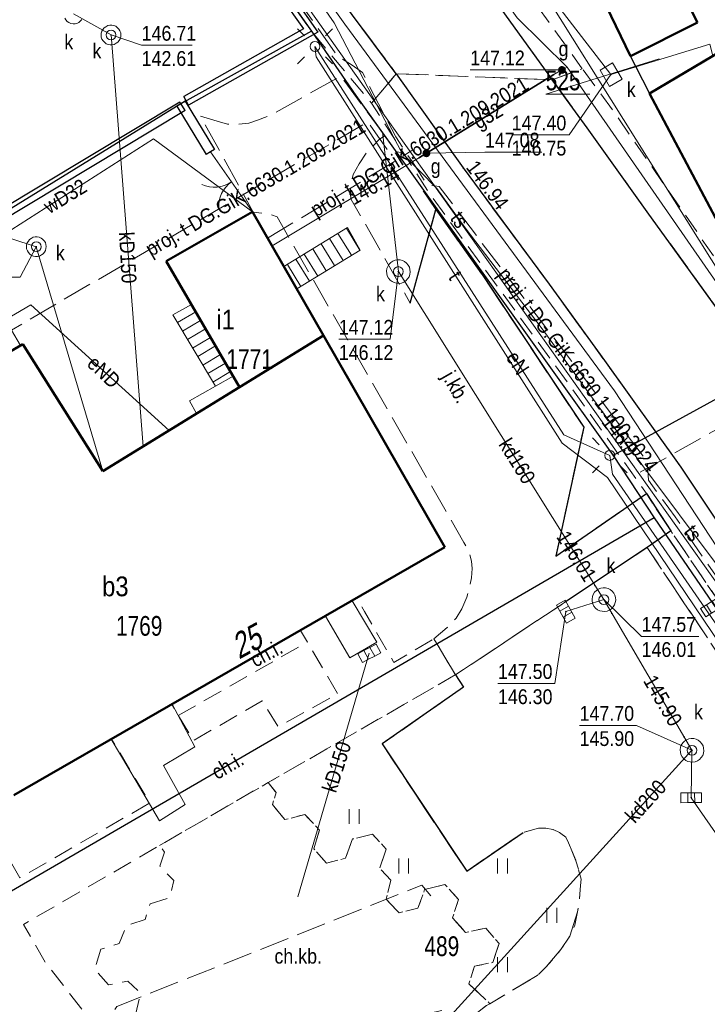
# Model space of a CAD drawing. Header units: metres. Extents: x 5552311 to 5555313, y 5709371 to 5712599.
# Tile 11 of 71: x 5554403 to 5554437, y 5710538 to 5710587. Entities that reach past the tile are written whole.
import ezdxf
from ezdxf.enums import TextEntityAlignment as Align

# ---------------------------------------------------------------- set-up
doc = ezdxf.new("R2010")
doc.units = ezdxf.units.M
doc.header["$MEASUREMENT"] = 0
for name, pattern in [('1.0_0.5', [1.5, 1, -0.5]), ('1.5_0.5', [2, 1.5, -0.5]), ('otob_500', [0])]:
    doc.linetypes.add(name, pattern=pattern)
doc.layers.get('0').update_dxf_attribs({"color": 2, "linetype": 'CONTINUOUS', "lineweight": 5})
for name, color, linetype in [('203-punkt graniczny', 7, 'CONTINUOUS'), ('211-numer działki ewidencyjnej', 7, 'CONTINUOUS'), ('218-kontur użytku gruntowego', 60, 'CONTINUOUS'), ('219-działka ewidencyjna', 7, 'CONTINUOUS'), ('238-Punkt adresowy budynku', 7, 'CONTINUOUS'), ('312-budynek ewidencyjny', 7, 'CONTINUOUS'), ('312-oznaczenie budynku ewidencyjnego', 7, 'CONTINUOUS'), ('312-oznaczenie budynku ewidencyjnego-Atr117', 7, 'CONTINUOUS'), ('352-schody', 7, 'CONTINUOUS'), ('brama', 7, 'CONTINUOUS'), ('chodnik', 7, 'CONTINUOUS'), ('chodnik-Atr17', 7, 'CONTINUOUS'), ('inny obiekt trwale związany z budynkiem (powierzchnia)', 7, 'CONTINUOUS'), ('jezdnia', 7, 'CONTINUOUS'), ('jezdnia-Atr17', 7, 'CONTINUOUS'), ('komora podziemna', 7, 'CONTINUOUS'), ('kratka ściekowa', 7, 'CONTINUOUS'), ('krawężnik', 7, 'CONTINUOUS'), ('latarnia', 7, 'CONTINUOUS'), ('obudowa ochronna przewodu', 7, 'CONTINUOUS'), ('pikieta sztuczna', 7, 'CONTINUOUS'), ('pikieta sztuczna-Atr2', 7, 'CONTINUOUS'), ('przewód elektroenergetyczny podziemny', 7, 'CONTINUOUS'), ('przewód elektroenergetyczny podziemny - ob. projektowany', 7, 'CONTINUOUS'), ('przewód elektroenergetyczny podziemny-Atr1', 7, 'CONTINUOUS'), ('przewód gazowy', 7, 'CONTINUOUS'), ('przewód gazowy-Atr1', 7, 'CONTINUOUS'), ('przewód kanalizacyjny', 7, 'CONTINUOUS'), ('przewód kanalizacyjny-Atr1', 7, 'CONTINUOUS'), ('przewód telekomunikacyjny podziemny', 7, 'CONTINUOUS'), ('przewód telekomunikacyjny podziemny - ob. projektowany', 7, 'CONTINUOUS'), ('przewód telekomunikacyjny podziemny - ob. projektowany-Atr1', 7, 'CONTINUOUS'), ('przewód telekomunikacyjny podziemny-Atr1', 7, 'CONTINUOUS'), ('przewód wodociągowy', 7, 'CONTINUOUS'), ('przewód wodociągowy-Atr1', 7, 'CONTINUOUS'), ('rzedna', 7, 'CONTINUOUS'), ('rzedna-Atr2', 7, 'CONTINUOUS'), ('rzedna-Atr3', 7, 'CONTINUOUS'), ('studnia kanalizacyjna', 7, 'CONTINUOUS'), ('trawnik', 7, 'CONTINUOUS'), ('właz do komory lub kanału', 7, 'CONTINUOUS'), ('właz do komory lub kanału - okrągły', 7, 'CONTINUOUS'), ('właz do komory lub kanału - okrągły-Atr17', 7, 'CONTINUOUS'), ('właz do komory lub kanału-Atr17', 7, 'CONTINUOUS'), ('zasuwa lub zawór', 7, 'CONTINUOUS'), ('zasuwa lub zawór-Atr17', 7, 'CONTINUOUS'), ('ściana oporowa (linia)', 7, 'CONTINUOUS')]:
    doc.layers.add(name, color=color, linetype=linetype)
doc.styles.get("Standard").update_dxf_attribs({"font": 'Working1250', "width": 0.75})
doc.linetypes.add('otdn_500', pattern='A,5,0,[21,ksztalty.shx,S=0.5,R=0,X=0,Y=0]', length=5)

# ---------------------------------------------------------------- blocks, each defined once
blk = doc.blocks.new('203')
at = {"linetype": 'Continuous', "lineweight": 0}
h = blk.add_hatch(color=94, dxfattribs=at)
edge = h.paths.add_edge_path()
edge.add_arc((0, 0), 0.045, 0, 360)
blk = doc.blocks.new('PW01')
at = {"linetype": 'Continuous', "lineweight": 13}
h = blk.add_hatch(color=0, dxfattribs=at)
edge = h.paths.add_edge_path()
edge.add_arc((0, 0), 0.045, 0, 360)
blk = doc.blocks.new('SM01')
at = {"color": 0, "linetype": 'Continuous', "lineweight": 13}
for p, q in [((-0.53, 0.531), (-0.883, 0.884)), ((0.531, 0.531), (0.884, 0.884)), ((-0.53, -0.53), (-0.883, -0.883)), ((0.531, -0.53), (0.884, -0.883))]:
    blk.add_line(p, q, dxfattribs=at)
blk.add_circle((0, 0), 0.25, dxfattribs=at)
blk = doc.blocks.new('US22')
at = {"color": 0, "linetype": 'Continuous', "lineweight": 13}
blk.add_circle((0, 0), 0.25, dxfattribs=at)
blk = doc.blocks.new('US05')
at = {"color": 0, "linetype": 'Continuous', "lineweight": 13}
for p, q in [((-0.525, -0.25), (-0.525, 0.25)), ((-0.525, 0.25), (-0.175, 0.25)), ((-0.175, -0.25), (-0.175, 0.25)), ((-0.175, 0.25), (0.175, 0.25)), ((0.175, -0.25), (0.175, 0.25)), ((0.175, 0.25), (0.525, 0.25)), ((0.525, -0.25), (0.525, 0.25)), ((-0.525, -0.25), (-0.175, -0.25)), ((-0.175, -0.25), (0.175, -0.25)), ((0.175, -0.25), (0.525, -0.25))]:
    blk.add_line(p, q, dxfattribs=at)
blk = doc.blocks.new('US25')
at = {"linetype": 'Continuous', "lineweight": 0}
h = blk.add_hatch(color=0, dxfattribs=at)
edge = h.paths.add_edge_path()
edge.add_arc((0, 0), 0.2, 0, 360)
blk = doc.blocks.new('TU04')
at = {"color": 0, "linetype": 'Continuous', "lineweight": 13}
for p, q in [((0, 0), (0, 0.75)), ((0.5, 0), (0.5, 0.75))]:
    blk.add_line(p, q, dxfattribs=at)
blk = doc.blocks.new('OK02')
at = {"color": 0, "linetype": 'Continuous', "lineweight": 0}
for centre, start, end in [((-1.5, 0), 0, 60), ((1.5, 0), 120, 180)]:
    blk.add_arc(centre, 1.5, start, end, dxfattribs=at)

msp = doc.modelspace()

# ---------------------------------------------------------------- linework, layer by layer
at = {"layer": '211-numer działki ewidencyjnej', "color": 0, "linetype": 'Continuous', "lineweight": 18, "flags": 128}
msp.add_lwpolyline([(5554434.88, 5710585.45), (5554429.14, 5710583.66), (5554431.366, 5710583.66)], dxfattribs=at)
at = {"layer": '218-kontur użytku gruntowego', "linetype": 'Continuous', "lineweight": 9, "flags": 128}
for points in [[(5554417.28, 5710586.85), (5554385.57, 5710631.55)], [(5554385.57, 5710631.55), (5554417.28, 5710586.85)], [(5554429.33, 5710594.1), (5554433.33, 5710585.78)], [(5554433.33, 5710585.78), (5554429.33, 5710594.1)], [(5554410.68, 5710583.18), (5554417.28, 5710586.85)], [(5554417.28, 5710586.85), (5554410.68, 5710583.18)], [(5554419.53, 5710583.6), (5554417.28, 5710586.85)], [(5554417.28, 5710586.85), (5554419.53, 5710583.6)], [(5554433.33, 5710585.78), (5554434.39, 5710583.7)], [(5554434.39, 5710583.7), (5554433.33, 5710585.78)], [(5554432.55, 5710565.37), (5554419.53, 5710583.6)], [(5554419.53, 5710583.6), (5554432.55, 5710565.37)], [(5554434.39, 5710583.7), (5554441.5, 5710570.28)], [(5554441.5, 5710570.28), (5554434.39, 5710583.7)], [(5554387.76, 5710569.04), (5554410.68, 5710583.18)], [(5554410.68, 5710583.18), (5554387.76, 5710569.04)], [(5554434.63, 5710562.21), (5554432.55, 5710565.37)], [(5554432.55, 5710565.37), (5554434.63, 5710562.21)], [(5554397.9, 5710540.87), (5554434.63, 5710562.21)], [(5554434.63, 5710562.21), (5554397.9, 5710540.87)], [(5554450.09, 5710539.61), (5554434.63, 5710562.21)], [(5554434.63, 5710562.21), (5554450.09, 5710539.61)]]:
    msp.add_lwpolyline(points, dxfattribs=at)
at = {"layer": '219-działka ewidencyjna', "color": 94, "linetype": 'Continuous', "lineweight": 30, "flags": 128}
for points in [[(5554385.57, 5710631.55), (5554417.28, 5710586.85)], [(5554429.33, 5710594.1), (5554433.33, 5710585.78)], [(5554417.28, 5710586.85), (5554410.68, 5710583.18)], [(5554417.28, 5710586.85), (5554419.53, 5710583.6)], [(5554433.33, 5710585.78), (5554434.39, 5710583.7)], [(5554419.53, 5710583.6), (5554432.55, 5710565.37)], [(5554434.39, 5710583.7), (5554441.5, 5710570.28)], [(5554410.68, 5710583.18), (5554387.76, 5710569.04)], [(5554441.5, 5710570.28), (5554432.55, 5710565.37)], [(5554432.55, 5710565.37), (5554434.63, 5710562.21)], [(5554434.63, 5710562.21), (5554397.9, 5710540.87)], [(5554434.63, 5710562.21), (5554450.09, 5710539.61)]]:
    msp.add_lwpolyline(points, dxfattribs=at)
at = {"layer": '312-budynek ewidencyjny', "color": 8, "linetype": 'Continuous', "lineweight": 50, "flags": 128}
for points in [[(5554434.26, 5710592.4), (5554436.81, 5710587.29)], [(5554433.42, 5710585.59), (5554430.96, 5710590.71)], [(5554436.81, 5710587.29), (5554433.42, 5710585.59)], [(5554434.39, 5710583.7), (5554439.85, 5710586.93)], [(5554441.5, 5710570.28), (5554434.39, 5710583.7)], [(5554409.93, 5710575.2), (5554414.3, 5710577.71)], [(5554414.3, 5710577.71), (5554417.89, 5710571.44)], [(5554413.64, 5710568.83), (5554409.93, 5710575.2)], [(5554417.89, 5710571.44), (5554413.64, 5710568.83)], [(5554413.64, 5710568.83), (5554417.89, 5710571.44)], [(5554417.89, 5710571.44), (5554424.04, 5710560.72)], [(5554392.49, 5710565.06), (5554402.68, 5710571.01)], [(5554402.68, 5710571.01), (5554406.73, 5710564.57)], [(5554406.73, 5710564.57), (5554413.64, 5710568.83)], [(5554424.04, 5710560.72), (5554402.22, 5710548.16)]]:
    msp.add_lwpolyline(points, dxfattribs=at)
at = {"layer": '352-schody', "color": 8, "linetype": 'Continuous', "lineweight": 18, "flags": 128}
for points in [[(5554419.74, 5710575.77), (5554416.54, 5710573.8), (5554415.89, 5710574.93), (5554419.11, 5710576.91)], [(5554419.74, 5710575.77), (5554416.54, 5710573.8), (5554415.89, 5710574.93), (5554419.11, 5710576.91)], [(5554413.32, 5710569.39), (5554412.42, 5710568.87), (5554410.27, 5710572.49), (5554411.21, 5710573.01)], [(5554413.32, 5710569.39), (5554412.42, 5710568.87), (5554410.27, 5710572.49), (5554411.21, 5710573.01)]]:
    msp.add_lwpolyline(points, close=True, dxfattribs=at)
for points in [[(5554419.733, 5710575.766), (5554419.051, 5710576.874)], [(5554418.882, 5710575.242), (5554418.199, 5710576.35)], [(5554419.308, 5710575.504), (5554418.625, 5710576.612)], [(5554418.03, 5710574.717), (5554417.348, 5710575.826)], [(5554418.456, 5710574.98), (5554417.774, 5710576.088)], [(5554417.179, 5710574.193), (5554416.496, 5710575.302)], [(5554417.604, 5710574.455), (5554416.922, 5710575.564)], [(5554416.753, 5710573.931), (5554416.07, 5710575.041)], [(5554411.425, 5710572.641), (5554410.505, 5710572.094)], [(5554411.677, 5710572.209), (5554410.76, 5710571.664)], [(5554411.929, 5710571.777), (5554411.016, 5710571.234)], [(5554412.181, 5710571.345), (5554411.271, 5710570.805)], [(5554412.432, 5710570.913), (5554411.526, 5710570.375)], [(5554412.684, 5710570.481), (5554411.782, 5710569.945)], [(5554412.936, 5710570.049), (5554412.037, 5710569.515)], [(5554413.188, 5710569.617), (5554412.292, 5710569.085)]]:
    msp.add_lwpolyline(points, dxfattribs=at)
at = {"layer": 'brama', "color": 8, "linetype": 'otob_500', "lineweight": 18, "flags": 128}
msp.add_lwpolyline([(5554414.3, 5710577.71), (5554412.17, 5710580.74)], dxfattribs=at)
at = {"layer": 'chodnik', "color": 8, "linetype": '1.0_0.5', "lineweight": 18, "flags": 128}
for points in [[(5554323.63, 5710713.31), (5554326.52, 5710709.16), (5554339.47, 5710691.89), (5554356.75, 5710669.05), (5554369.9, 5710652.17), (5554375.24, 5710645.27), (5554382.14, 5710636.36), (5554385.57, 5710631.55), (5554417.28, 5710586.85), (5554420.33, 5710583.2), (5554421.57, 5710584.7), (5554394.12, 5710621.57), (5554370.14, 5710654.01), (5554350.19, 5710680.11), (5554349.5, 5710681.17), (5554338.47, 5710695.86), (5554328.36, 5710709.29), (5554324.94, 5710714.22)], [(5554429.47, 5710584.39), (5554430.99, 5710584.95), (5554421.86, 5710597.62), (5554422.73, 5710598.15), (5554425.63, 5710598.52), (5554423.44, 5710601.49), (5554425.26, 5710602.5), (5554431.17, 5710605.11), (5554438.07, 5710607.99), (5554444.91, 5710611.36), (5554452.11, 5710615.02), (5554452.61, 5710615.32), (5554452.13, 5710615.92), (5554451.37, 5710616.17), (5554450.17, 5710615.94), (5554426.32, 5710604.38), (5554420.54, 5710601.39), (5554419.68, 5710600.26), (5554419.6, 5710598.38), (5554420.55, 5710596.74)], [(5554409.6, 5710545.62), (5554415.1, 5710548.81), (5554424.57, 5710554.26), (5554423.48, 5710556.08), (5554421.45, 5710554.89), (5554419.97, 5710557.46), (5554419.57, 5710558.15), (5554416.73, 5710556.51), (5554417.08, 5710555.92), (5554418.62, 5710553.3), (5554415.59, 5710551.64), (5554414.79, 5710552.95), (5554411.31, 5710550.93), (5554410.54, 5710552.2), (5554410.21, 5710552.76), (5554407.17, 5710551.01), (5554407.6, 5710550.29), (5554409.1, 5710547.77), (5554402.53, 5710543.98), (5554402, 5710544.89), (5554401.03, 5710544.35), (5554386.59, 5710567.79), (5554374.1, 5710581.99), (5554358.19, 5710600.16), (5554356.05, 5710597.82), (5554384.2, 5710565.77), (5554398.04, 5710543.15), (5554393.98, 5710542.22), (5554393.69, 5710541.86), (5554394.87, 5710540.63), (5554399, 5710541.59), (5554401.02, 5710538.25), (5554402.9, 5710535.82), (5554401.94, 5710535.09), (5554403.5, 5710533.11), (5554404.4, 5710533.82), (5554408.42, 5710528.67), (5554407.51, 5710528), (5554409.02, 5710525.97), (5554409.97, 5710526.73), (5554411.75, 5710524.49), (5554416.03, 5710519.11), (5554418.7, 5710520.56), (5554418.31, 5710521.08), (5554416.25, 5710523.69), (5554414.24, 5710526.31), (5554408.62, 5710533.5), (5554406.48, 5710536.28), (5554403.82, 5710539.7), (5554402.71, 5710541.62)], [(5554466.39, 5710585.08), (5554460.03, 5710581.25), (5554453.6, 5710577.34), (5554446.51, 5710572.98), (5554442.05, 5710570.16), (5554441.5, 5710570.28), (5554440.12, 5710572.89), (5554439.51, 5710572.75), (5554432.54, 5710582.84), (5554430.99, 5710584.95), (5554429.47, 5710584.39), (5554431.23, 5710581.96), (5554434.35, 5710577.59), (5554438.36, 5710572.05), (5554439.95, 5710569.9), (5554441.22, 5710568.77), (5554441.78, 5710568.52), (5554442.5, 5710568.43), (5554467.38, 5710583.62)], [(5554450.55, 5710542.97), (5554444.67, 5710551.74), (5554435.98, 5710564.78), (5554432.11, 5710570.18), (5554429.32, 5710574.04), (5554424.96, 5710579.93), (5554421.57, 5710584.7), (5554420.33, 5710583.2), (5554423.22, 5710578.68), (5554430.43, 5710568.81), (5554434.23, 5710563.44), (5554435.47, 5710561.55), (5554438.15, 5710557.6), (5554442.92, 5710550.53), (5554448.71, 5710541.81)], [(5554410.54, 5710552.2), (5554417.08, 5710555.92), (5554416.73, 5710556.51), (5554410.21, 5710552.76)], [(5554416.25, 5710523.69), (5554418.31, 5710521.08), (5554418.67, 5710522.47), (5554419.62, 5710522.66), (5554419.96, 5710523.65), (5554420.91, 5710523.88), (5554421.2, 5710524.77), (5554422.2, 5710524.98), (5554422.57, 5710526.02), (5554423, 5710526.28), (5554422.56, 5710527.53), (5554422.21, 5710528.72), (5554422.02, 5710529.61), (5554421.77, 5710529.57), (5554421.44, 5710528.53), (5554420.47, 5710528.35), (5554419.81, 5710529.04), (5554418.81, 5710528.84), (5554418.15, 5710529.53), (5554418.42, 5710530.5), (5554419.35, 5710530.72), (5554419.67, 5710531.68), (5554418.95, 5710532.49), (5554419.29, 5710533.47), (5554420.27, 5710533.65), (5554420.91, 5710532.95), (5554421.91, 5710533.16), (5554422.21, 5710534.11), (5554421.54, 5710534.91), (5554421.77, 5710535.86), (5554422.76, 5710536.09), (5554423.1, 5710537.09), (5554424.01, 5710537.29), (5554424.79, 5710536.43), (5554425.05, 5710536.67), (5554426.14, 5710537.52), (5554426.31, 5710537.61), (5554425.25, 5710538.62), (5554425.53, 5710539.51), (5554426.47, 5710539.7), (5554426.78, 5710540.65), (5554426.1, 5710541.44), (5554425.08, 5710541.22), (5554424.42, 5710541.96), (5554424.73, 5710542.88), (5554424.04, 5710543.64), (5554423.01, 5710543.39), (5554422.67, 5710542.45), (5554421.72, 5710542.21), (5554421.06, 5710542.9), (5554421.3, 5710543.86), (5554420.73, 5710544.48), (5554421.07, 5710545.43), (5554420.37, 5710546.19), (5554419.36, 5710545.95), (5554419.01, 5710544.97), (5554418.05, 5710544.73), (5554417.41, 5710545.45), (5554417.69, 5710546.4), (5554416.95, 5710547.19), (5554415.94, 5710546.93), (5554415.31, 5710547.69), (5554415.49, 5710548.3), (5554415.1, 5710548.81), (5554409.6, 5710545.62), (5554409.85, 5710545.29), (5554409.61, 5710544.58), (5554410.32, 5710543.84), (5554410.11, 5710542.98), (5554409.12, 5710542.67), (5554408.87, 5710541.88), (5554407.93, 5710541.56), (5554407.56, 5710540.65), (5554406.63, 5710540.37), (5554406.32, 5710539.35), (5554407.01, 5710538.56), (5554408, 5710538.75), (5554408.63, 5710538.15), (5554408.4, 5710537.11), (5554406.64, 5710536.67), (5554406.48, 5710536.28), (5554408.62, 5710533.5), (5554409.27, 5710533.64), (5554409.59, 5710534.56), (5554410.45, 5710534.8), (5554411.15, 5710534.11), (5554412.14, 5710534.31), (5554412.82, 5710533.65), (5554412.59, 5710532.68), (5554413.31, 5710531.94), (5554414.26, 5710532.12), (5554414.9, 5710531.46), (5554414.67, 5710530.56), (5554413.74, 5710530.3), (5554413.39, 5710529.31), (5554414.05, 5710528.59), (5554413.81, 5710527.68), (5554414.53, 5710526.85), (5554415.56, 5710527.04), (5554416.17, 5710526.44), (5554415.88, 5710525.47), (5554416.58, 5710524.67)]]:
    msp.add_lwpolyline(points, close=True, dxfattribs=at)
at = {"layer": 'inny obiekt trwale związany z budynkiem (powierzchnia)', "color": 8, "linetype": 'Continuous', "lineweight": 18, "flags": 128}
for points in [[(5554411.12, 5710568.13), (5554412.42, 5710568.87), (5554413.32, 5710569.39), (5554413.64, 5710568.83), (5554411.47, 5710567.49)], [(5554418, 5710557.24), (5554419.23, 5710555.12), (5554420.59, 5710555.92), (5554419.34, 5710558.01)], [(5554407.15, 5710551.01), (5554408.42, 5710548.87), (5554409.59, 5710546.86), (5554410.9, 5710547.7), (5554409.79, 5710549.67), (5554411.38, 5710550.61), (5554410.23, 5710552.78)]]:
    msp.add_lwpolyline(points, close=True, dxfattribs=at)
at = {"layer": 'jezdnia', "color": 8, "linetype": '1.5_0.5', "lineweight": 18, "flags": 128}
for points in [[(5554421.57, 5710584.7), (5554429.47, 5710584.39), (5554420.55, 5710596.74), (5554419.6, 5710598.38), (5554414.27, 5710606.27), (5554412.85, 5710607.28), (5554397.95, 5710627.83), (5554396.98, 5710629.38), (5554375.33, 5710656.67), (5554354.72, 5710685.09), (5554349.5, 5710681.17), (5554350.19, 5710680.11), (5554370.14, 5710654.01), (5554394.12, 5710621.57)], [(5554420.99, 5710581.56), (5554418.77, 5710584.58), (5554415.21, 5710582.59), (5554414.55, 5710582.34), (5554414.11, 5710582.2), (5554413.55, 5710582.13), (5554413.04, 5710582.14), (5554412.51, 5710582.29), (5554411.66, 5710582.55), (5554414.34, 5710577.69), (5554415.17, 5710577.59), (5554415.54, 5710577.46), (5554425, 5710560.96), (5554425.26, 5710560.48), (5554425.39, 5710560.01), (5554425.41, 5710559.65), (5554425.39, 5710559.18), (5554425.27, 5710558.65), (5554425.14, 5710558.2), (5554424.9, 5710557.6), (5554424.61, 5710557.13), (5554424.15, 5710556.65), (5554423.48, 5710556.08), (5554424.57, 5710554.26), (5554430.08, 5710557.92), (5554434.27, 5710560.71), (5554435.47, 5710561.55), (5554434.23, 5710563.44), (5554429.65, 5710560.27), (5554431.06, 5710566.8), (5554425.95, 5710574.48), (5554423.58, 5710577.82), (5554422.28, 5710573.08), (5554419.3, 5710578.33), (5554419.24, 5710578.65), (5554419.27, 5710578.99), (5554419.4, 5710579.6), (5554419.7, 5710580.14), (5554420.07, 5710580.7), (5554420.73, 5710581.38)], [(5554450.55, 5710542.97), (5554456.35, 5710545.55), (5554453.9, 5710549.14), (5554446.31, 5710560.51), (5554445.95, 5710561.98), (5554441.22, 5710568.77), (5554439.95, 5710569.9), (5554438.36, 5710572.05), (5554434.35, 5710577.59), (5554431.23, 5710581.96), (5554429.47, 5710584.39), (5554421.57, 5710584.7), (5554424.96, 5710579.93), (5554429.32, 5710574.04), (5554432.11, 5710570.18), (5554435.98, 5710564.78), (5554444.67, 5710551.74)], [(5554423.49, 5710524.76), (5554423.5, 5710524.08), (5554423.27, 5710523.12), (5554422.19, 5710520.04), (5554424.16, 5710521.11), (5554428.59, 5710523.58), (5554433.01, 5710525.89), (5554429.02, 5710525.66), (5554428.06, 5710526.15), (5554427.22, 5710526.64), (5554426.77, 5710527.04), (5554426.29, 5710528.2), (5554426.08, 5710528.67), (5554425.81, 5710529.6), (5554425.75, 5710529.8), (5554425.68, 5710530.16), (5554425.67, 5710530.74), (5554425.75, 5710531.22), (5554425.92, 5710531.76), (5554426.18, 5710532.33), (5554426.53, 5710532.87), (5554426.9, 5710533.34), (5554427.37, 5710533.84), (5554427.88, 5710534.29), (5554431.3, 5710536.35), (5554431.9, 5710536.68), (5554432.79, 5710537.03), (5554433.3, 5710537.11), (5554433.82, 5710537.08), (5554434.46, 5710536.98), (5554435.04, 5710536.81), (5554435.57, 5710536.62), (5554436.05, 5710536.38), (5554436.49, 5710536.06), (5554436.99, 5710535.62), (5554437.38, 5710535.1), (5554439.15, 5710532.63), (5554448.02, 5710538.58), (5554448.29, 5710538.82), (5554448.5, 5710539), (5554448.52, 5710539.31), (5554434.27, 5710560.71), (5554430.08, 5710557.92), (5554424.57, 5710554.26), (5554424.97, 5710553.64), (5554420.86, 5710550.76), (5554425.14, 5710544.32), (5554427.99, 5710546.27), (5554428.77, 5710546.5), (5554429.14, 5710546.49), (5554429.5, 5710546.43), (5554429.84, 5710546.27), (5554430.15, 5710546.04), (5554430.29, 5710545.76), (5554430.67, 5710544.85), (5554430.94, 5710543.91), (5554430.89, 5710543.59), (5554430.85, 5710542.88), (5554430.75, 5710542.26), (5554430.35, 5710541.02), (5554429.91, 5710540.35), (5554429.16, 5710539.47), (5554428.71, 5710539.04), (5554426.31, 5710537.61), (5554426.14, 5710537.52), (5554425.05, 5710536.67), (5554424.79, 5710536.43), (5554424.46, 5710536.13), (5554423.82, 5710535.42), (5554423.29, 5710534.63), (5554422.8, 5710533.88), (5554422.53, 5710533.17), (5554422.22, 5710532.26), (5554421.97, 5710531.2), (5554422.02, 5710529.61), (5554422.21, 5710528.72), (5554422.56, 5710527.53), (5554423, 5710526.28), (5554423.34, 5710525.67), (5554423.44, 5710525.37)]]:
    msp.add_lwpolyline(points, close=True, dxfattribs=at)
at = {"layer": 'komora podziemna', "color": 34, "linetype": 'Continuous', "lineweight": 18, "flags": 128}
for points in [[(5554421.26, 5710574.25), (5554421.18, 5710574.35), (5554421.12, 5710574.46), (5554421.09, 5710574.58), (5554421.08, 5710574.7), (5554421.1, 5710574.83), (5554421.14, 5710574.94), (5554421.21, 5710575.05), (5554421.3, 5710575.14), (5554421.4, 5710575.21), (5554421.52, 5710575.26), (5554421.64, 5710575.28), (5554421.77, 5710575.27), (5554421.89, 5710575.24), (5554422, 5710575.19), (5554422.1, 5710575.11), (5554422.18, 5710575.01), (5554422.24, 5710574.9), (5554422.27, 5710574.78), (5554422.28, 5710574.66), (5554422.26, 5710574.53), (5554422.22, 5710574.42), (5554422.15, 5710574.31), (5554422.06, 5710574.22), (5554421.96, 5710574.15), (5554421.84, 5710574.1), (5554421.72, 5710574.08), (5554421.59, 5710574.09), (5554421.47, 5710574.12), (5554421.36, 5710574.17)], [(5554431.66, 5710557.64), (5554431.58, 5710557.74), (5554431.52, 5710557.85), (5554431.49, 5710557.97), (5554431.48, 5710558.09), (5554431.5, 5710558.22), (5554431.54, 5710558.33), (5554431.61, 5710558.44), (5554431.7, 5710558.53), (5554431.8, 5710558.6), (5554431.92, 5710558.65), (5554432.04, 5710558.67), (5554432.17, 5710558.66), (5554432.29, 5710558.63), (5554432.4, 5710558.58), (5554432.5, 5710558.5), (5554432.58, 5710558.4), (5554432.64, 5710558.29), (5554432.67, 5710558.17), (5554432.68, 5710558.05), (5554432.66, 5710557.92), (5554432.62, 5710557.81), (5554432.55, 5710557.7), (5554432.46, 5710557.61), (5554432.36, 5710557.54), (5554432.24, 5710557.49), (5554432.12, 5710557.47), (5554431.99, 5710557.48), (5554431.87, 5710557.51), (5554431.76, 5710557.56)], [(5554436.12, 5710550.01), (5554436.04, 5710550.11), (5554435.98, 5710550.22), (5554435.95, 5710550.34), (5554435.94, 5710550.46), (5554435.96, 5710550.59), (5554436, 5710550.7), (5554436.07, 5710550.81), (5554436.16, 5710550.9), (5554436.26, 5710550.97), (5554436.38, 5710551.02), (5554436.5, 5710551.04), (5554436.63, 5710551.03), (5554436.75, 5710551), (5554436.86, 5710550.95), (5554436.96, 5710550.87), (5554437.04, 5710550.77), (5554437.1, 5710550.66), (5554437.13, 5710550.54), (5554437.14, 5710550.42), (5554437.12, 5710550.29), (5554437.08, 5710550.18), (5554437.01, 5710550.07), (5554436.92, 5710549.98), (5554436.82, 5710549.91), (5554436.7, 5710549.86), (5554436.58, 5710549.84), (5554436.45, 5710549.85), (5554436.33, 5710549.88), (5554436.22, 5710549.93)]]:
    msp.add_lwpolyline(points, close=True, dxfattribs=at)
at = {"layer": 'krawężnik', "color": 8, "linetype": 'Continuous', "lineweight": 25, "flags": 128}
for points in [[(5554421.57, 5710584.7), (5554394.12, 5710621.57), (5554370.14, 5710654.01), (5554350.19, 5710680.11), (5554349.5, 5710681.17), (5554338.47, 5710695.86), (5554328.36, 5710709.29), (5554324.94, 5710714.22)], [(5554452.61, 5710615.32), (5554452.13, 5710615.92), (5554451.37, 5710616.17), (5554450.17, 5710615.94), (5554426.32, 5710604.38), (5554420.54, 5710601.39), (5554419.68, 5710600.26), (5554419.6, 5710598.38), (5554420.55, 5710596.74), (5554429.47, 5710584.39)], [(5554421.57, 5710584.7), (5554424.96, 5710579.93), (5554429.32, 5710574.04), (5554432.11, 5710570.18), (5554435.98, 5710564.78), (5554444.67, 5710551.74), (5554450.55, 5710542.97)], [(5554439.96, 5710569.88), (5554438.36, 5710572.05), (5554434.35, 5710577.59), (5554431.23, 5710581.96), (5554429.47, 5710584.39)], [(5554422.94, 5710578.77), (5554423.58, 5710577.82)], [(5554422.28, 5710573.08), (5554423.58, 5710577.82)], [(5554423.58, 5710577.82), (5554425.95, 5710574.48), (5554431.06, 5710566.8), (5554429.65, 5710560.27), (5554434.23, 5710563.44), (5554435.47, 5710561.55), (5554434.27, 5710560.71), (5554430.08, 5710557.92)], [(5554424.57, 5710554.26), (5554424.97, 5710553.64), (5554420.86, 5710550.76), (5554425.14, 5710544.32), (5554427.99, 5710546.27)]]:
    msp.add_lwpolyline(points, dxfattribs=at)
at = {"layer": 'obudowa ochronna przewodu', "color": 8, "linetype": 'Continuous', "lineweight": 35, "flags": 128}
msp.add_lwpolyline([(5554422.75, 5710580.45), (5554423.1, 5710580.67), (5554429.55, 5710584.66)], dxfattribs=at)
at = {"layer": 'przewód elektroenergetyczny podziemny', "color": 1, "linetype": 'Continuous', "lineweight": 18, "flags": 128}
for points in [[(5554396.74, 5710637.56), (5554398.91, 5710631.7), (5554413.79, 5710611.76), (5554417.91, 5710606.97), (5554420.9, 5710601.33), (5554425.41, 5710594.62), (5554440.73, 5710570.16), (5554441.76, 5710569.31), (5554444.92, 5710571.7), (5554445.59, 5710571.37), (5554447.05, 5710571.93), (5554466.29, 5710583.95), (5554467.82, 5710585.54), (5554469.46, 5710586.99), (5554470, 5710588.24)], [(5554447.43, 5710536.26), (5554449.38, 5710538.96), (5554449.1, 5710539.91), (5554446.11, 5710544.72), (5554432.51, 5710564.42), (5554432.38, 5710565.37), (5554430.06, 5710566.41), (5554417.46, 5710586.08)], [(5554393.05, 5710564.09), (5554392.36, 5710563.71), (5554390.93, 5710565.88), (5554403.08, 5710572.99), (5554410.09, 5710566.64)]]:
    msp.add_lwpolyline(points, dxfattribs=at)
at = {"layer": 'przewód elektroenergetyczny podziemny - ob. projektowany', "color": 1, "linetype": '1.5_0.5', "lineweight": 18, "flags": 128}
msp.add_lwpolyline([(5554423.33, 5710543.07), (5554422.87, 5710543.61), (5554407.43, 5710537.46), (5554406.5, 5710536.2), (5554402.12, 5710535.99)], dxfattribs=at)
at = {"layer": 'przewód gazowy', "color": 40, "linetype": 'Continuous', "lineweight": 18, "flags": 128}
for points in [[(5554458.63, 5710544.72), (5554452.81, 5710552.45), (5554445.41, 5710563.26), (5554445.14, 5710563.64), (5554442.44, 5710567.41), (5554430.23, 5710585.03), (5554427.69, 5710587.53), (5554416.65, 5710602.98)], [(5554430.23, 5710585.03), (5554429.96, 5710584.89), (5554429.55, 5710584.66), (5554423.1, 5710580.67), (5554422.75, 5710580.45), (5554415.29, 5710575.98)]]:
    msp.add_lwpolyline(points, dxfattribs=at)
at = {"layer": 'przewód kanalizacyjny', "color": 34, "linetype": 'Continuous', "lineweight": 18, "flags": 128}
for points in [[(5554419.48, 5710601.47), (5554432.44, 5710584.66), (5554437.45, 5710586.19), (5554437.6, 5710585.6)], [(5554367.47, 5710587.74), (5554403.36, 5710575.94), (5554406.73, 5710564.57)], [(5554405.25, 5710587.73), (5554407.14, 5710586.66), (5554408.76, 5710565.82)], [(5554436.54, 5710550.44), (5554432.08, 5710558.07), (5554421.68, 5710574.68), (5554420.88, 5710581.74)], [(5554430.16, 5710557.46), (5554432.08, 5710558.07)], [(5554416.59, 5710543.02), (5554420.21, 5710555.35)], [(5554430.94, 5710510.08), (5554421.93, 5710525.08), (5554420.92, 5710527.11), (5554423.38, 5710535.95), (5554436.54, 5710550.44)], [(5554436.54, 5710550.44), (5554436.5, 5710548.04)]]:
    msp.add_lwpolyline(points, dxfattribs=at)
at = {"layer": 'przewód telekomunikacyjny podziemny', "color": 30, "linetype": 'Continuous', "lineweight": 18, "flags": 128}
for points in [[(5554446.39, 5710546), (5554438, 5710558.61), (5554420.23, 5710583.63), (5554400.56, 5710611.46), (5554390.86, 5710625.65), (5554379.37, 5710640.87), (5554363.85, 5710660.95), (5554356.41, 5710670.49), (5554340.96, 5710690.97), (5554324.08, 5710713.52), (5554322.07, 5710717.37), (5554318.83, 5710725.14), (5554317.4, 5710729.49), (5554313.96, 5710747.36), (5554310.1, 5710767.3), (5554307.07, 5710783.72), (5554304.42, 5710793.03), (5554300.46, 5710804.82), (5554292.87, 5710822.58)], [(5554463.96, 5710526.5), (5554462.85, 5710526.03), (5554461.35, 5710526.43), (5554450.63, 5710541.17), (5554432.61, 5710568.64), (5554418.97, 5710587.2), (5554405.21, 5710606.55), (5554390.24, 5710627.44), (5554367.89, 5710656.4), (5554350.5, 5710678.99), (5554328.33, 5710708.59)], [(5554451.62, 5710615.26), (5554451.25, 5710615.01), (5554445.5, 5710612.03), (5554439.88, 5710609.43), (5554431.8, 5710606.18), (5554420.5, 5710599.89), (5554413.04, 5710595.05), (5554418.43, 5710587.27), (5554421.85, 5710580.69), (5554423.62, 5710578.89), (5554425.07, 5710576.9), (5554428.95, 5710571.78), (5554432.09, 5710567.46), (5554439.67, 5710557.33), (5554446.17, 5710546.45), (5554449.55, 5710541.81), (5554450.74, 5710539.67), (5554440.28, 5710534.28), (5554434.87, 5710531.22), (5554426.77, 5710526.7), (5554421.99, 5710524.3), (5554412.76, 5710518.69), (5554409.67, 5710523.11), (5554408.89, 5710523.91)], [(5554417.46, 5710586.08), (5554417.53, 5710585.55), (5554429.97, 5710566), (5554432.27, 5710564.26), (5554445.48, 5710544.65), (5554445.62, 5710544.44), (5554445.73, 5710544.23), (5554449.01, 5710539.11), (5554441.92, 5710533.29), (5554441.76, 5710533.08), (5554441.56, 5710532.94), (5554421.13, 5710522.34)], [(5554421.56, 5710580.76), (5554421.85, 5710580.69), (5554421.77, 5710580.47)]]:
    msp.add_lwpolyline(points, dxfattribs=at)
at = {"layer": 'przewód telekomunikacyjny podziemny - ob. projektowany', "color": 30, "linetype": '1.5_0.5', "lineweight": 18, "flags": 128}
for points in [[(5554463.96, 5710526.5), (5554463.32, 5710526.04), (5554458.17, 5710524.26), (5554457.12, 5710523.86), (5554448.01, 5710540.49), (5554448.84, 5710543.27), (5554441.72, 5710554.37), (5554440.62, 5710555.15), (5554435.68, 5710562.26), (5554434.34, 5710564.11), (5554434.27, 5710565.07), (5554430.76, 5710569.72), (5554423.75, 5710578.99), (5554423.15, 5710579.08), (5554422.39, 5710580.23), (5554421.55, 5710581.5), (5554419.86, 5710584.76), (5554419.35, 5710585.14), (5554418.6, 5710585.59), (5554412.3, 5710594.62), (5554404.98, 5710604.98), (5554400.32, 5710611.51), (5554397.29, 5710615.98), (5554393.83, 5710620.82), (5554393.17, 5710620.36)], [(5554433.92, 5710564.52), (5554442.34, 5710569.24), (5554445.79, 5710570.61), (5554446.81, 5710571.3), (5554448.6, 5710572.49), (5554454.86, 5710576.18), (5554456.75, 5710577.29), (5554461.6, 5710580.24), (5554461.94, 5710580.44), (5554466.03, 5710583.31), (5554471.26, 5710586.77), (5554470.75, 5710587.7)], [(5554402.56, 5710570.94), (5554402.1, 5710571.71), (5554420.13, 5710582.26), (5554421.53, 5710580.28)], [(5554415.06, 5710576.37), (5554421.53, 5710580.28), (5554422.36, 5710580.81)]]:
    msp.add_lwpolyline(points, dxfattribs=at)
at = {"layer": 'przewód wodociągowy', "color": 5, "linetype": 'Continuous', "lineweight": 18, "flags": 128}
msp.add_lwpolyline([(5554395.35, 5710572.49), (5554409.29, 5710581.4), (5554414.3, 5710577.71)], dxfattribs=at)
at = {"layer": 'rzedna-Atr2', "color": 8, "lineweight": 5, "flags": 128}
for points in [[(5554407.14, 5710586.66), (5554408.69, 5710586.14), (5554411.251, 5710586.14)], [(5554429.96, 5710584.89), (5554427.91, 5710584.89), (5554425.317, 5710584.89)], [(5554432.44, 5710584.66), (5554430.33, 5710581.6), (5554427.418, 5710581.6)], [(5554423.1, 5710580.67), (5554426.06, 5710580.73), (5554428.94, 5710580.73)], [(5554403.36, 5710575.94), (5554402.54, 5710574.4), (5554399.654, 5710574.4)], [(5554421.68, 5710574.68), (5554421.26, 5710571.25), (5554418.667, 5710571.25)], [(5554432.08, 5710558.07), (5554433.99, 5710556.21), (5554436.881, 5710556.21)], [(5554430.16, 5710557.46), (5554429.6, 5710553.82), (5554426.72, 5710553.82)], [(5554436.54, 5710550.44), (5554433.73, 5710551.7), (5554430.85, 5710551.7)], [(5554436.5, 5710548.04), (5554438.15, 5710545.66), (5554440.743, 5710545.66)]]:
    msp.add_lwpolyline(points, dxfattribs=at)
at = {"layer": 'studnia kanalizacyjna', "color": 34, "linetype": 'Continuous', "lineweight": 18, "flags": 128}
msp.add_lwpolyline([(5554405.66, 5710587.45), (5554405.59, 5710587.37), (5554405.51, 5710587.3), (5554405.41, 5710587.25), (5554405.32, 5710587.23), (5554405.22, 5710587.23), (5554405.11, 5710587.24), (5554405.01, 5710587.29), (5554404.93, 5710587.35), (5554404.86, 5710587.43), (5554404.8, 5710587.52)], dxfattribs=at)
for points in [[(5554407.64, 5710586.67), (5554407.63, 5710586.57), (5554407.6, 5710586.47), (5554407.55, 5710586.38), (5554407.48, 5710586.3), (5554407.4, 5710586.24), (5554407.3, 5710586.18), (5554407.2, 5710586.16), (5554407.1, 5710586.16), (5554407, 5710586.18), (5554406.9, 5710586.22), (5554406.82, 5710586.28), (5554406.75, 5710586.36), (5554406.68, 5710586.45), (5554406.65, 5710586.55), (5554406.64, 5710586.65), (5554406.65, 5710586.75), (5554406.67, 5710586.85), (5554406.73, 5710586.94), (5554406.8, 5710587.02), (5554406.88, 5710587.08), (5554406.98, 5710587.14), (5554407.08, 5710587.16), (5554407.18, 5710587.16), (5554407.28, 5710587.14), (5554407.38, 5710587.1), (5554407.46, 5710587.04), (5554407.53, 5710586.96), (5554407.59, 5710586.87), (5554407.63, 5710586.77)], [(5554403.2, 5710576.42), (5554403.3, 5710576.44), (5554403.4, 5710576.44), (5554403.5, 5710576.42), (5554403.6, 5710576.38), (5554403.68, 5710576.32), (5554403.76, 5710576.24), (5554403.82, 5710576.15), (5554403.85, 5710576.05), (5554403.86, 5710575.95), (5554403.85, 5710575.85), (5554403.83, 5710575.75), (5554403.77, 5710575.66), (5554403.7, 5710575.58), (5554403.62, 5710575.52), (5554403.52, 5710575.46), (5554403.42, 5710575.44), (5554403.32, 5710575.44), (5554403.22, 5710575.46), (5554403.12, 5710575.5), (5554403.04, 5710575.56), (5554402.97, 5710575.64), (5554402.91, 5710575.73), (5554402.87, 5710575.83), (5554402.86, 5710575.93), (5554402.87, 5710576.03), (5554402.9, 5710576.13), (5554402.96, 5710576.22), (5554403.02, 5710576.3), (5554403.1, 5710576.36)]]:
    msp.add_lwpolyline(points, close=True, dxfattribs=at)
at = {"layer": 'trawnik', "color": 8, "linetype": '1.0_0.5', "lineweight": 18, "flags": 128}
for points in [[(5554434.27, 5710560.71), (5554448.52, 5710539.31), (5554448.5, 5710539), (5554448.29, 5710538.82), (5554448.02, 5710538.58), (5554439.15, 5710532.63), (5554437.38, 5710535.1), (5554436.99, 5710535.62), (5554436.49, 5710536.06), (5554436.05, 5710536.38), (5554435.57, 5710536.62), (5554435.04, 5710536.81), (5554434.46, 5710536.98), (5554433.82, 5710537.08), (5554433.3, 5710537.11), (5554432.79, 5710537.03), (5554431.9, 5710536.68), (5554431.3, 5710536.35), (5554427.88, 5710534.29), (5554427.37, 5710533.84), (5554426.9, 5710533.34), (5554426.53, 5710532.87), (5554426.18, 5710532.33), (5554425.92, 5710531.76), (5554425.75, 5710531.22), (5554425.67, 5710530.74), (5554425.68, 5710530.16), (5554425.75, 5710529.8), (5554426.66, 5710529.81), (5554427.12, 5710529.62), (5554427.49, 5710529.3), (5554428.18, 5710528.57), (5554428.79, 5710528.12), (5554429.42, 5710527.8), (5554429.99, 5710527.54), (5554430.48, 5710527.46), (5554431.07, 5710527.51), (5554431.66, 5710527.63), (5554435.72, 5710529.81), (5554438.66, 5710531.16), (5554443.32, 5710533.38), (5554446.27, 5710534.72), (5554446.81, 5710535.06), (5554447.23, 5710535.45), (5554447.66, 5710536.04), (5554447.97, 5710536.56), (5554448.33, 5710537.37), (5554448.59, 5710538.09), (5554448.82, 5710538.89), (5554448.86, 5710539.7), (5554448.82, 5710540.79), (5554448.71, 5710541.81), (5554442.92, 5710550.53), (5554438.15, 5710557.6), (5554435.47, 5710561.55)], [(5554425.14, 5710544.32), (5554420.86, 5710550.76), (5554424.97, 5710553.64), (5554424.57, 5710554.26), (5554415.1, 5710548.81), (5554415.49, 5710548.3), (5554415.31, 5710547.69), (5554415.94, 5710546.93), (5554416.95, 5710547.19), (5554417.69, 5710546.4), (5554417.41, 5710545.45), (5554418.05, 5710544.73), (5554419.01, 5710544.97), (5554419.36, 5710545.95), (5554420.37, 5710546.19), (5554421.07, 5710545.43), (5554420.73, 5710544.48), (5554421.3, 5710543.86), (5554421.06, 5710542.9), (5554421.72, 5710542.21), (5554422.67, 5710542.45), (5554423.01, 5710543.39), (5554424.04, 5710543.64), (5554424.73, 5710542.88), (5554424.42, 5710541.96), (5554425.08, 5710541.22), (5554426.1, 5710541.44), (5554426.78, 5710540.65), (5554426.47, 5710539.7), (5554425.53, 5710539.51), (5554425.25, 5710538.62), (5554426.31, 5710537.61), (5554428.71, 5710539.04), (5554429.16, 5710539.47), (5554429.91, 5710540.35), (5554430.35, 5710541.02), (5554430.61, 5710541.59), (5554430.75, 5710542.26), (5554430.85, 5710542.88), (5554430.89, 5710543.59), (5554430.94, 5710543.91), (5554430.67, 5710544.85), (5554430.29, 5710545.76), (5554430.15, 5710546.04), (5554429.84, 5710546.27), (5554429.5, 5710546.43), (5554429.14, 5710546.49), (5554428.77, 5710546.5), (5554427.99, 5710546.27)]]:
    msp.add_lwpolyline(points, close=True, dxfattribs=at)
at = {"layer": 'właz do komory lub kanału', "color": 8, "linetype": 'Continuous', "lineweight": 18, "flags": 128}
msp.add_lwpolyline([(5554431.89, 5710584.88), (5554432.52, 5710585.25), (5554433, 5710584.43), (5554432.37, 5710584.06)], close=True, dxfattribs=at)
at = {"layer": 'ściana oporowa (linia)', "color": 8, "linetype": 'otdn_500'}
for p, q in [((5554386.226, 5710630.195), (5554416.886, 5710586.971)), ((5554416.886, 5710586.971), (5554410.817, 5710583.538)), ((5554410.631, 5710583.264), (5554394.651, 5710573.654)), ((5554410.467, 5710583.05), (5554411.957, 5710580.61))]:
    msp.add_line(p, q, dxfattribs=at)
at = {"layer": 'ściana oporowa (linia)', "color": 8}
for p, q in [((5554386.634, 5710630.485), (5554417.614, 5710586.809)), ((5554417.614, 5710586.809), (5554411.063, 5710583.102)), ((5554410.893, 5710583.31), (5554412.383, 5710580.87)), ((5554410.889, 5710582.836), (5554394.909, 5710573.226))]:
    msp.add_line(p, q, dxfattribs=at)
at = {"layer": 'ściana oporowa (linia)', "color": 8, "linetype": 'Continuous'}
for p, q in [((5554410.76, 5710583.05), (5554410.631, 5710583.264)), ((5554410.893, 5710583.31), (5554410.68, 5710583.18)), ((5554410.94, 5710583.32), (5554410.817, 5710583.538)), ((5554411.063, 5710583.102), (5554410.94, 5710583.32)), ((5554410.68, 5710583.18), (5554410.467, 5710583.05)), ((5554410.889, 5710582.836), (5554410.76, 5710583.05)), ((5554412.383, 5710580.87), (5554412.17, 5710580.74)), ((5554412.17, 5710580.74), (5554411.957, 5710580.61))]:
    msp.add_line(p, q, dxfattribs=at)

# ---------------------------------------------------------------- block references
at = {"layer": '203-punkt graniczny', "color": 8, "linetype": 'Continuous', "lineweight": 18}
for p in [(5554417.28, 5710586.85), (5554433.33, 5710585.78), (5554419.53, 5710583.6), (5554434.39, 5710583.7), (5554410.68, 5710583.18), (5554432.55, 5710565.37), (5554434.63, 5710562.21)]:
    msp.add_blockref('203', p, dxfattribs=at)
at = {"layer": 'brama', "color": 8, "linetype": 'Continuous', "lineweight": 18, "rotation": 125.106}
msp.add_blockref('OK02', (5554413.235, 5710579.225), dxfattribs=at)
at = {"layer": 'kratka ściekowa', "color": 34, "linetype": 'Continuous', "lineweight": 18}
for p, rotation in [((5554430.16, 5710557.46), 299.163), ((5554437.55, 5710557.69), 31.626), ((5554420.21, 5710555.35), 28.565), ((5554436.5, 5710548.04), 0.256)]:
    msp.add_blockref('US05', p, dxfattribs=dict(at, rotation=rotation))
at = {"layer": 'latarnia', "color": 8, "linetype": 'Continuous', "lineweight": 18}
for p in [(5554417.46, 5710586.08), (5554432.38, 5710565.37)]:
    msp.add_blockref('SM01', p, dxfattribs=at)
at = {"layer": 'pikieta sztuczna', "color": 8, "linetype": 'Continuous', "lineweight": 13}
msp.add_blockref('PW01', (5554424.96, 5710579.93), dxfattribs=at)
at = {"layer": 'rzedna', "color": 34, "linetype": 'Continuous', "lineweight": 18}
for p in [(5554407.14, 5710586.66), (5554432.44, 5710584.66), (5554403.36, 5710575.94)]:
    msp.add_blockref('PW01', p, dxfattribs=at)
at = {"layer": 'rzedna', "color": 40, "linetype": 'Continuous', "lineweight": 18}
for p in [(5554429.96, 5710584.89), (5554422.75, 5710580.45), (5554423.1, 5710580.67)]:
    msp.add_blockref('PW01', p, dxfattribs=at)
at = {"layer": 'rzedna', "color": 8, "linetype": 'Continuous', "lineweight": 18}
for p in [(5554421.68, 5710574.68), (5554431.63, 5710558.78), (5554432.08, 5710558.07), (5554430.16, 5710557.46), (5554432.48, 5710557.38), (5554436.14, 5710551.12), (5554436.54, 5710550.44), (5554436.5, 5710548.04)]:
    msp.add_blockref('PW01', p, dxfattribs=at)
at = {"layer": 'rzedna', "color": 30, "linetype": 'Continuous', "lineweight": 18}
msp.add_blockref('PW01', (5554432.09, 5710567.46), dxfattribs=at)
at = {"layer": 'trawnik', "color": 8, "linetype": 'Continuous', "lineweight": 18}
for p in [(5554419.199, 5710546.709), (5554421.699, 5710544.209), (5554426.699, 5710544.209), (5554429.199, 5710541.709), (5554426.699, 5710539.209)]:
    msp.add_blockref('TU04', p, dxfattribs=at)
at = {"layer": 'właz do komory lub kanału - okrągły', "color": 8, "linetype": 'Continuous', "lineweight": 18}
for p in [(5554407.14, 5710586.66), (5554403.36, 5710575.94), (5554421.68, 5710574.68), (5554432.08, 5710558.07), (5554436.54, 5710550.44)]:
    msp.add_blockref('US22', p, dxfattribs=at)
at = {"layer": 'zasuwa lub zawór', "color": 40, "linetype": 'Continuous', "lineweight": 18}
for p in [(5554429.96, 5710584.89), (5554423.1, 5710580.67)]:
    msp.add_blockref('US25', p, dxfattribs=at)

# ---------------------------------------------------------------- texts
at = {"layer": '211-numer działki ewidencyjnej', "color": 94, "linetype": 'Continuous', "lineweight": 30, "width": 0.79}
for s, p in [('525', (5554429.14, 5710583.86)), ('489', (5554423, 5710540.02))]:
    msp.add_text(s, height=1, dxfattribs=at).set_placement(p)
at = {"layer": '238-Punkt adresowy budynku', "color": 8, "linetype": 'Continuous', "lineweight": 25, "oblique": 15, "width": 0.79}
msp.add_text('25', height=1.25, rotation=28.596, dxfattribs=at).set_placement((5554414.26, 5710555.38), align=Align.CENTER)
at = {"layer": '312-oznaczenie budynku ewidencyjnego', "color": 8, "linetype": 'Continuous', "lineweight": 18, "width": 0.79}
for s, p in [('1771', (5554412.98, 5710570.75)), ('1769', (5554407.39, 5710557.24))]:
    msp.add_text(s, height=1, dxfattribs=at).set_placement(p, align=Align.TOP_LEFT)
at = {"layer": '312-oznaczenie budynku ewidencyjnego-Atr117', "color": 8, "width": 0.9}
for s, p in [('i1', (5554412.94, 5710572.25)), ('b3', (5554407.36, 5710558.74))]:
    msp.add_text(s, height=1, dxfattribs=at).set_placement(p, align=Align.MIDDLE_CENTER)
at = {"layer": 'chodnik-Atr17', "color": 8, "width": 0.9}
for rotation, p in [(28.249, (5554414.45, 5710554.62)), (30.114, (5554412.51, 5710548.93))]:
    msp.add_text('ch.i.', height=0.75, rotation=rotation, dxfattribs=at).set_placement(p)
msp.add_text('ch.kb.', height=0.75, dxfattribs=at).set_placement((5554415.41, 5710539.64))
at = {"layer": 'jezdnia-Atr17', "color": 8, "width": 0.9}
msp.add_text('j.kb.', height=0.75, rotation=299.827, dxfattribs=at).set_placement((5554423.86, 5710569.37))
at = {"layer": 'pikieta sztuczna-Atr2', "color": 8, "width": 0.9}
msp.add_text('146.94', height=0.75, rotation=306.51, dxfattribs=at).set_placement((5554425.07, 5710579.95))
at = {"layer": 'przewód elektroenergetyczny podziemny-Atr1', "color": 1, "width": 0.9}
for s, rotation, p in [('eN', 302.642, (5554427.41, 5710570.54)), ('eND', 316.48, (5554406.13, 5710570.22))]:
    msp.add_text(s, height=0.75, rotation=rotation, dxfattribs=at).set_placement(p, align=Align.MIDDLE_LEFT)
at = {"layer": 'przewód gazowy-Atr1', "color": 40, "width": 0.9}
msp.add_text('g32', height=0.75, rotation=30.419, dxfattribs=at).set_placement((5554425.56, 5710582.19), align=Align.MIDDLE_LEFT)
at = {"layer": 'przewód kanalizacyjny-Atr1', "color": 34, "width": 0.9}
for s, rotation, p in [('kD150', 273.146, (5554407.92, 5710576.69)), ('kd160', 302.051, (5554427.04, 5710566.13)), ('kD150', 72.326, (5554418.16, 5710548.36)), ('kd200', 47.754, (5554433.37, 5710546.95))]:
    msp.add_text(s, height=0.75, rotation=rotation, dxfattribs=at).set_placement(p, align=Align.MIDDLE_LEFT)
at = {"layer": 'przewód telekomunikacyjny podziemny - ob. projektowany-Atr1', "color": 30, "width": 0.9}
for s, rotation, p in [('proj. t DG.GiK.6630.1.209.2021', 31.132, (5554417.33, 5710577.74)), ('proj. t DG.GiK.6630.1.209.2021', 30.333, (5554408.98, 5710575.74)), ('proj. t DG.GiK.6630.1.100.2024', 307.096, (5554426.96, 5710574.75))]:
    msp.add_text(s, height=0.75, rotation=rotation, dxfattribs=at).set_placement(p, align=Align.MIDDLE_LEFT)
at = {"layer": 'przewód telekomunikacyjny podziemny-Atr1', "color": 30, "width": 0.9}
for s, rotation, p in [('ts', 306.079, (5554424.57, 5710577.59)), ('t', 302.469, (5554424.5, 5710574.59)), ('ts', -53.193, (5554436.38, 5710561.72))]:
    msp.add_text(s, height=0.75, rotation=rotation, dxfattribs=at).set_placement(p, align=Align.MIDDLE_LEFT)
at = {"layer": 'przewód wodociągowy-Atr1', "color": 5, "width": 0.9}
msp.add_text('wD32', height=0.75, rotation=31.278, dxfattribs=at).set_placement((5554403.83, 5710577.9), align=Align.MIDDLE_LEFT)
at = {"layer": 'rzedna-Atr2', "color": 34, "lineweight": 5, "width": 0.9}
for s, p in [('146.71', (5554408.69, 5710586.147)), ('147.40', (5554427.418, 5710581.607))]:
    msp.add_text(s, height=0.75, dxfattribs=at).set_placement(p, align=Align.BOTTOM_LEFT)
at = {"layer": 'rzedna-Atr2', "color": 40, "lineweight": 5, "width": 0.9}
for s, p in [('147.12', (5554425.317, 5710584.897)), ('147.08', (5554426.06, 5710580.738))]:
    msp.add_text(s, height=0.75, dxfattribs=at).set_placement(p, align=Align.BOTTOM_LEFT)
msp.add_text('146.14', height=0.75, rotation=29.63, dxfattribs=at).set_placement((5554419.24, 5710578.35), align=Align.MIDDLE_LEFT)
at = {"layer": 'rzedna-Atr2', "color": 8, "lineweight": 5, "width": 0.9}
for s, p in [('147.12', (5554418.667, 5710571.258)), ('147.57', (5554433.99, 5710556.218)), ('147.50', (5554426.72, 5710553.828)), ('147.70', (5554430.85, 5710551.708))]:
    msp.add_text(s, height=0.75, dxfattribs=at).set_placement(p, align=Align.BOTTOM_LEFT)
at = {"layer": 'rzedna-Atr2', "color": 30, "lineweight": 5, "width": 0.9}
msp.add_text('146.9', height=0.75, rotation=306.806, dxfattribs=at).set_placement((5554432.23, 5710567.28), align=Align.MIDDLE_LEFT)
at = {"layer": 'rzedna-Atr2', "color": 8, "lineweight": 5, "width": 0.9}
for s, rotation, p in [('146.01', 302.051, (5554429.97, 5710561.44)), ('145.90', 300.307, (5554434.37, 5710554.15))]:
    msp.add_text(s, height=0.75, rotation=rotation, dxfattribs=at).set_placement(p, align=Align.MIDDLE_LEFT)
at = {"layer": 'rzedna-Atr3', "color": 34, "lineweight": 5, "width": 0.9}
for s, p in [('142.61', (5554408.69, 5710584.872)), ('146.75', (5554427.418, 5710580.332))]:
    msp.add_text(s, height=0.75, dxfattribs=at).set_placement(p, align=Align.BOTTOM_LEFT)
at = {"layer": 'rzedna-Atr3', "color": 8, "lineweight": 5, "width": 0.9}
for s, p in [('146.12', (5554418.667, 5710569.982)), ('146.01', (5554433.99, 5710554.942)), ('146.30', (5554426.72, 5710552.553)), ('145.90', (5554430.85, 5710550.433))]:
    msp.add_text(s, height=0.75, dxfattribs=at).set_placement(p, align=Align.BOTTOM_LEFT)
at = {"layer": 'właz do komory lub kanału - okrągły-Atr17', "color": 8, "width": 0.9}
for p in [(5554404.78, 5710585.93), (5554406.2, 5710585.48), (5554404.35, 5710575.25), (5554420.55, 5710573.18), (5554432.21, 5710559.42), (5554436.64, 5710552.01)]:
    msp.add_text('k', height=0.75, dxfattribs=at).set_placement(p)
at = {"layer": 'właz do komory lub kanału-Atr17', "color": 8, "width": 0.9}
msp.add_text('k', height=0.75, dxfattribs=at).set_placement((5554433.24, 5710583.52))
at = {"layer": 'zasuwa lub zawór-Atr17', "color": 40, "width": 0.9}
for p in [(5554429.79, 5710585.59), (5554423.32, 5710579.64)]:
    msp.add_text('g', height=0.75, dxfattribs=at).set_placement(p)

doc.saveas('drawing.dxf')
